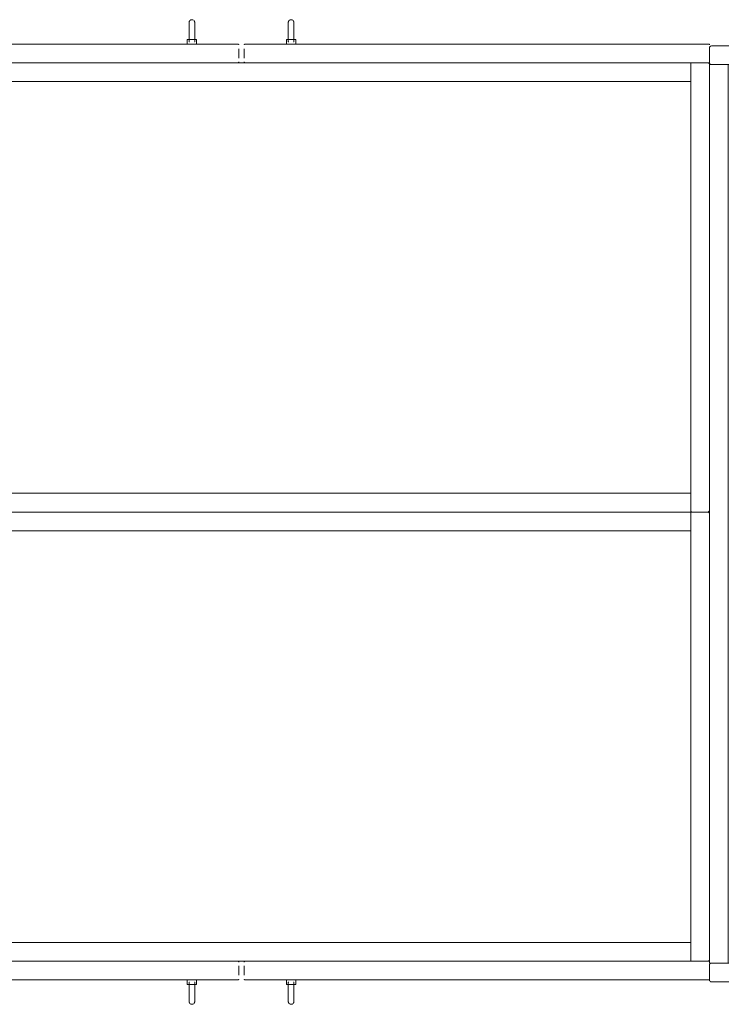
# Model space of a CAD drawing. Header units: millimetres. Extents: x -281 to 121694, y -16481 to 65128.
# Tile 120 of 256: x 19223 to 19973, y 32726 to 33778. Entities that reach past the tile are written whole.
import ezdxf

# ---------------------------------------------------------------- set-up
doc = ezdxf.new("R2010")
doc.units = ezdxf.units.MM
doc.layers.add('A--L5__InstallatiesW', color=7, linetype='Continuous', lineweight=5)
doc.layers.add('A--L8__LosseInventaris', color=1, linetype='Continuous', lineweight=5)

# ---------------------------------------------------------------- blocks, each defined once
blk = doc.blocks.new('NLRS_82_FU_UN__veiligheid_ kast_gen_kad - kast dxbxh 1000x500x2000-53309216-L_80_ 13')
at = {"layer": 'A--L5__InstallatiesW'}
for p, q in [((-455.3, 47), (-455.3, -429)), ((-437.3, 49), (-453.3, 49)), ((524.7, 49), (-435.3, 49)), ((-435.3, 49), (-435.3, 29)), ((-435.3, -429), (-435.3, 47)), ((524.7, 29), (524.7, 49)), ((524.7, 47), (524.7, -429)), ((542.7, 49), (526.7, 49)), ((544.7, -429), (544.7, 47)), ((524.7, 29), (-435.3, 29)), ((-435.3, 29), (-435.3, -411)), ((-435.3, 29), (524.7, 29)), ((524.7, -411), (524.7, 29)), ((-435.3, -411), (524.7, -411)), ((-435.3, -411), (-435.3, -431)), ((-433.3, -411), (-433.8, -411)), ((-433.3, -411), (522.7, -411)), ((523.2, -411), (522.7, -411)), ((524.7, -431), (524.7, -411)), ((-453.3, -431), (-454.5, -431)), ((-453.3, -431), (-437.3, -431)), ((-435, -431), (-437.3, -431)), ((-435.3, -429), (-435.3, -431)), ((-435.3, -431), (-433.3, -431)), ((522.7, -431), (-433.3, -431)), ((522.7, -431), (524.7, -431)), ((526.7, -431), (524.4, -431)), ((524.7, -431), (524.7, -429)), ((526.7, -431), (542.7, -431)), ((543.9, -431), (542.7, -431)), ((-455.3, -436), (-455.3, -446)), ((41.7, -446), (41.7, -436)), ((47.7, -436), (47.7, -446)), ((544.7, -446), (544.7, -436)), ((-454.5, -451), (40.9, -451)), ((48.5, -451), (543.9, -451))]:
    blk.add_line(p, q, dxfattribs=at)
at = {"layer": 'A--L5__InstallatiesW', "flags": 128}
for points in [[(-455.3, -431.8), (-455.3, -431.8), (-455.3, -431.7), (-455.3, -431.7), (-455.3, -431.7), (-455.3, -431.6), (-455.3, -431.6), (-455.3, -431.6), (-455.3, -431.5), (-455.2, -431.5), (-455.2, -431.5), (-455.2, -431.5), (-455.2, -431.4), (-455.2, -431.4), (-455.2, -431.4), (-455.2, -431.3), (-455.1, -431.3), (-455.1, -431.3), (-455.1, -431.3), (-455.1, -431.2), (-455.1, -431.2), (-455, -431.2), (-455, -431.2), (-455, -431.2), (-455, -431.1), (-454.9, -431.1), (-454.9, -431.1), (-454.9, -431.1), (-454.8, -431.1), (-454.8, -431.1), (-454.8, -431.1), (-454.8, -431), (-454.7, -431), (-454.7, -431), (-454.7, -431), (-454.6, -431), (-454.6, -431), (-454.6, -431), (-454.5, -431)], [(41, -431), (41, -431), (41, -431), (41.1, -431), (41.1, -431), (41.1, -431), (41.2, -431), (41.2, -431.1), (41.2, -431.1), (41.2, -431.1), (41.3, -431.1), (41.3, -431.1), (41.3, -431.1), (41.4, -431.1), (41.4, -431.2), (41.4, -431.2), (41.4, -431.2), (41.5, -431.2), (41.5, -431.2), (41.5, -431.3), (41.5, -431.3), (41.5, -431.3), (41.6, -431.3), (41.6, -431.4), (41.6, -431.4), (41.6, -431.4), (41.6, -431.5), (41.6, -431.5), (41.6, -431.5), (41.7, -431.5), (41.7, -431.6), (41.7, -431.6), (41.7, -431.6), (41.7, -431.7), (41.7, -431.7), (41.7, -431.7), (41.7, -431.8), (41.7, -431.8), (41.7, -431.8)], [(47.7, -431.8), (47.7, -431.8), (47.7, -431.7), (47.7, -431.7), (47.7, -431.7), (47.7, -431.6), (47.7, -431.6), (47.7, -431.6), (47.7, -431.5), (47.8, -431.5), (47.8, -431.5), (47.8, -431.5), (47.8, -431.4), (47.8, -431.4), (47.8, -431.4), (47.8, -431.3), (47.9, -431.3), (47.9, -431.3), (47.9, -431.3), (47.9, -431.2), (47.9, -431.2), (48, -431.2), (48, -431.2), (48, -431.2), (48, -431.1), (48.1, -431.1), (48.1, -431.1), (48.1, -431.1), (48.2, -431.1), (48.2, -431.1), (48.2, -431.1), (48.2, -431), (48.3, -431), (48.3, -431), (48.3, -431), (48.4, -431), (48.4, -431), (48.4, -431), (48.5, -431)], [(544, -431), (544, -431), (544, -431), (544.1, -431), (544.1, -431), (544.1, -431), (544.2, -431), (544.2, -431.1), (544.2, -431.1), (544.2, -431.1), (544.3, -431.1), (544.3, -431.1), (544.3, -431.1), (544.4, -431.1), (544.4, -431.2), (544.4, -431.2), (544.4, -431.2), (544.5, -431.2), (544.5, -431.2), (544.5, -431.3), (544.5, -431.3), (544.5, -431.3), (544.6, -431.3), (544.6, -431.4), (544.6, -431.4), (544.6, -431.4), (544.6, -431.5), (544.6, -431.5), (544.6, -431.5), (544.7, -431.5), (544.7, -431.6), (544.7, -431.6), (544.7, -431.6), (544.7, -431.7), (544.7, -431.7), (544.7, -431.7), (544.7, -431.8), (544.7, -431.8), (544.7, -431.8)], [(-454.6, -451), (-454.6, -451), (-454.6, -451), (-454.7, -451), (-454.7, -451), (-454.7, -451), (-454.8, -451), (-454.8, -450.9), (-454.8, -450.9), (-454.8, -450.9), (-454.9, -450.9), (-454.9, -450.9), (-454.9, -450.9), (-455, -450.9), (-455, -450.8), (-455, -450.8), (-455, -450.8), (-455.1, -450.8), (-455.1, -450.8), (-455.1, -450.7), (-455.1, -450.7), (-455.1, -450.7), (-455.2, -450.7), (-455.2, -450.6), (-455.2, -450.6), (-455.2, -450.6), (-455.2, -450.5), (-455.2, -450.5), (-455.2, -450.5), (-455.3, -450.5), (-455.3, -450.4), (-455.3, -450.4), (-455.3, -450.4), (-455.3, -450.3), (-455.3, -450.3), (-455.3, -450.3), (-455.3, -450.2), (-455.3, -450.2), (-455.3, -450.2)], [(41.7, -450.2), (41.7, -450.2), (41.7, -450.3), (41.7, -450.3), (41.7, -450.3), (41.7, -450.4), (41.7, -450.4), (41.7, -450.4), (41.7, -450.5), (41.6, -450.5), (41.6, -450.5), (41.6, -450.5), (41.6, -450.6), (41.6, -450.6), (41.6, -450.6), (41.6, -450.7), (41.5, -450.7), (41.5, -450.7), (41.5, -450.7), (41.5, -450.8), (41.5, -450.8), (41.4, -450.8), (41.4, -450.8), (41.4, -450.8), (41.4, -450.9), (41.3, -450.9), (41.3, -450.9), (41.3, -450.9), (41.2, -450.9), (41.2, -450.9), (41.2, -450.9), (41.2, -451), (41.1, -451), (41.1, -451), (41.1, -451), (41, -451), (41, -451), (41, -451), (40.9, -451)], [(48.4, -451), (48.4, -451), (48.4, -451), (48.3, -451), (48.3, -451), (48.3, -451), (48.2, -451), (48.2, -450.9), (48.2, -450.9), (48.2, -450.9), (48.1, -450.9), (48.1, -450.9), (48.1, -450.9), (48, -450.9), (48, -450.8), (48, -450.8), (48, -450.8), (47.9, -450.8), (47.9, -450.8), (47.9, -450.7), (47.9, -450.7), (47.9, -450.7), (47.8, -450.7), (47.8, -450.6), (47.8, -450.6), (47.8, -450.6), (47.8, -450.5), (47.8, -450.5), (47.8, -450.5), (47.7, -450.5), (47.7, -450.4), (47.7, -450.4), (47.7, -450.4), (47.7, -450.3), (47.7, -450.3), (47.7, -450.3), (47.7, -450.2), (47.7, -450.2), (47.7, -450.2)], [(544.7, -450.2), (544.7, -450.2), (544.7, -450.3), (544.7, -450.3), (544.7, -450.3), (544.7, -450.4), (544.7, -450.4), (544.7, -450.4), (544.7, -450.5), (544.6, -450.5), (544.6, -450.5), (544.6, -450.5), (544.6, -450.6), (544.6, -450.6), (544.6, -450.6), (544.6, -450.7), (544.5, -450.7), (544.5, -450.7), (544.5, -450.7), (544.5, -450.8), (544.5, -450.8), (544.4, -450.8), (544.4, -450.8), (544.4, -450.8), (544.4, -450.9), (544.3, -450.9), (544.3, -450.9), (544.3, -450.9), (544.2, -450.9), (544.2, -450.9), (544.2, -450.9), (544.2, -451), (544.1, -451), (544.1, -451), (544.1, -451), (544, -451), (544, -451), (544, -451), (543.9, -451)]]:
    blk.add_lwpolyline(points, dxfattribs=at)
at = {"layer": 'A--L5__InstallatiesW'}
for centre, start, end in [((-453.3, 47), 90, 180), ((-437.3, 47), 360, 90), ((526.7, 47), 90, 180), ((542.7, 47), 360, 90), ((-453.3, -429), 180, 270), ((-437.3, -429), 270, 360), ((526.7, -429), 180, 270), ((542.7, -429), 270, 0)]:
    blk.add_arc(centre, 2, start, end, dxfattribs=at)
at = {"layer": 'A--L8__LosseInventaris'}
for p, q in [((-13.3, -451), (-13.3, -456)), ((-13.3, -451), (-13.3, -456)), ((-3.3, -456), (-3.3, -451)), ((-3.3, -456), (-3.3, -451)), ((92.7, -451), (92.7, -456)), ((92.7, -451), (92.7, -456)), ((102.7, -456), (102.7, -451)), ((102.7, -456), (102.7, -451)), ((-13.3, -456), (-10.8, -456)), ((-13.3, -456), (-8.3, -456)), ((-11.3, -453.5), (-11.3, -464)), ((-11.3, -453.5), (-11.3, -464)), ((-10.9, -453.5), (-11.3, -453.5)), ((-10.9, -453.5), (-11.3, -453.5)), ((-10.9, -456), (-11.3, -456)), ((-10.9, -456), (-11.3, -456)), ((-8.3, -456), (-3.3, -456)), ((-5.8, -456), (-3.3, -456)), ((-5.3, -453.5), (-5.7, -453.5)), ((-5.3, -453.5), (-5.7, -453.5)), ((-5.3, -456), (-5.7, -456)), ((-5.3, -456), (-5.7, -456)), ((-5.3, -464), (-5.3, -453.5)), ((-5.3, -464), (-5.3, -453.5)), ((92.7, -456), (95.2, -456)), ((92.7, -456), (97.7, -456)), ((94.7, -453.5), (94.7, -464)), ((94.7, -453.5), (94.7, -464)), ((95.1, -453.5), (94.7, -453.5)), ((95.1, -453.5), (94.7, -453.5)), ((95.1, -456), (94.7, -456)), ((95.1, -456), (94.7, -456)), ((97.7, -456), (102.7, -456)), ((100.2, -456), (102.7, -456)), ((100.7, -453.5), (100.3, -453.5)), ((100.7, -453.5), (100.3, -453.5)), ((100.7, -456), (100.3, -456)), ((100.7, -456), (100.3, -456)), ((100.7, -464), (100.7, -453.5)), ((100.7, -464), (100.7, -453.5))]:
    blk.add_line(p, q, dxfattribs=at)
at = {"layer": 'A--L8__LosseInventaris', "flags": 128}
for points in [[(-11.3, -474), (-11.3, -474), (-11.3, -474), (-11.3, -473.9), (-11.3, -473.9), (-11.3, -473.8), (-11.3, -473.7), (-11.3, -473.6), (-11.3, -473.5), (-11.3, -473.4), (-11.3, -473.2), (-11.3, -473), (-11.3, -472.9), (-11.3, -472.7), (-11.3, -472.5), (-11.3, -472.3), (-11.3, -472), (-11.3, -471.8), (-11.3, -471.5), (-11.3, -471.2), (-11.3, -471), (-11.3, -470.7), (-11.3, -470.4), (-11.3, -470.1), (-11.3, -469.7), (-11.3, -469.4), (-11.3, -469.1), (-11.3, -468.7), (-11.3, -468.4), (-11.3, -468), (-11.3, -467.6), (-11.3, -467.2), (-11.3, -466.9), (-11.3, -466.5), (-11.3, -466.1), (-11.3, -465.7), (-11.3, -465.3), (-11.3, -464.9), (-11.3, -464.5), (-11.3, -464.1), (-11.3, -464)], [(-11.3, -464), (-11.3, -464.4), (-11.3, -464.8), (-11.3, -465.2), (-11.3, -465.6), (-11.3, -466), (-11.3, -466.4), (-11.3, -466.8), (-11.3, -467.1), (-11.3, -467.5), (-11.3, -467.9), (-11.3, -468.3), (-11.3, -468.6), (-11.3, -469), (-11.3, -469.3), (-11.3, -469.6), (-11.3, -470), (-11.3, -470.3), (-11.3, -470.6), (-11.3, -470.9), (-11.3, -471.2), (-11.3, -471.4), (-11.3, -471.7), (-11.3, -472), (-11.3, -472.2), (-11.3, -472.4), (-11.3, -472.6), (-11.3, -472.8), (-11.3, -473), (-11.3, -473.2), (-11.3, -473.3), (-11.3, -473.5), (-11.3, -473.6), (-11.3, -473.7), (-11.3, -473.8), (-11.3, -473.9), (-11.3, -473.9), (-11.3, -474), (-11.3, -474), (-11.3, -474)], [(-5.3, -464), (-5.3, -464.4), (-5.3, -464.8), (-5.3, -465.2), (-5.3, -465.6), (-5.3, -466), (-5.3, -466.4), (-5.3, -466.8), (-5.3, -467.1), (-5.3, -467.5), (-5.3, -467.9), (-5.3, -468.3), (-5.3, -468.6), (-5.3, -469), (-5.3, -469.3), (-5.3, -469.6), (-5.3, -470), (-5.3, -470.3), (-5.3, -470.6), (-5.3, -470.9), (-5.3, -471.2), (-5.3, -471.4), (-5.3, -471.7), (-5.3, -472), (-5.3, -472.2), (-5.3, -472.4), (-5.3, -472.6), (-5.3, -472.8), (-5.3, -473), (-5.3, -473.2), (-5.3, -473.3), (-5.3, -473.5), (-5.3, -473.6), (-5.3, -473.7), (-5.3, -473.8), (-5.3, -473.9), (-5.3, -473.9), (-5.3, -474), (-5.3, -474), (-5.3, -474)], [(-5.3, -474), (-5.3, -474), (-5.3, -474), (-5.3, -473.9), (-5.3, -473.9), (-5.3, -473.8), (-5.3, -473.7), (-5.3, -473.6), (-5.3, -473.5), (-5.3, -473.4), (-5.3, -473.2), (-5.3, -473), (-5.3, -472.9), (-5.3, -472.7), (-5.3, -472.5), (-5.3, -472.3), (-5.3, -472), (-5.3, -471.8), (-5.3, -471.5), (-5.3, -471.2), (-5.3, -471), (-5.3, -470.7), (-5.3, -470.4), (-5.3, -470.1), (-5.3, -469.7), (-5.3, -469.4), (-5.3, -469.1), (-5.3, -468.7), (-5.3, -468.4), (-5.3, -468), (-5.3, -467.6), (-5.3, -467.2), (-5.3, -466.9), (-5.3, -466.5), (-5.3, -466.1), (-5.3, -465.7), (-5.3, -465.3), (-5.3, -464.9), (-5.3, -464.5), (-5.3, -464.1), (-5.3, -464)], [(94.7, -474), (94.7, -474), (94.7, -474), (94.7, -473.9), (94.7, -473.9), (94.7, -473.8), (94.7, -473.7), (94.7, -473.6), (94.7, -473.5), (94.7, -473.4), (94.7, -473.2), (94.7, -473), (94.7, -472.9), (94.7, -472.7), (94.7, -472.5), (94.7, -472.3), (94.7, -472), (94.7, -471.8), (94.7, -471.5), (94.7, -471.2), (94.7, -471), (94.7, -470.7), (94.7, -470.4), (94.7, -470.1), (94.7, -469.7), (94.7, -469.4), (94.7, -469.1), (94.7, -468.7), (94.7, -468.4), (94.7, -468), (94.7, -467.6), (94.7, -467.2), (94.7, -466.9), (94.7, -466.5), (94.7, -466.1), (94.7, -465.7), (94.7, -465.3), (94.7, -464.9), (94.7, -464.5), (94.7, -464.1), (94.7, -464)], [(94.7, -464), (94.7, -464.4), (94.7, -464.8), (94.7, -465.2), (94.7, -465.6), (94.7, -466), (94.7, -466.4), (94.7, -466.8), (94.7, -467.1), (94.7, -467.5), (94.7, -467.9), (94.7, -468.3), (94.7, -468.6), (94.7, -469), (94.7, -469.3), (94.7, -469.6), (94.7, -470), (94.7, -470.3), (94.7, -470.6), (94.7, -470.9), (94.7, -471.2), (94.7, -471.4), (94.7, -471.7), (94.7, -472), (94.7, -472.2), (94.7, -472.4), (94.7, -472.6), (94.7, -472.8), (94.7, -473), (94.7, -473.2), (94.7, -473.3), (94.7, -473.5), (94.7, -473.6), (94.7, -473.7), (94.7, -473.8), (94.7, -473.9), (94.7, -473.9), (94.7, -474), (94.7, -474), (94.7, -474)], [(100.7, -464), (100.7, -464.4), (100.7, -464.8), (100.7, -465.2), (100.7, -465.6), (100.7, -466), (100.7, -466.4), (100.7, -466.8), (100.7, -467.1), (100.7, -467.5), (100.7, -467.9), (100.7, -468.3), (100.7, -468.6), (100.7, -469), (100.7, -469.3), (100.7, -469.6), (100.7, -470), (100.7, -470.3), (100.7, -470.6), (100.7, -470.9), (100.7, -471.2), (100.7, -471.4), (100.7, -471.7), (100.7, -472), (100.7, -472.2), (100.7, -472.4), (100.7, -472.6), (100.7, -472.8), (100.7, -473), (100.7, -473.2), (100.7, -473.3), (100.7, -473.5), (100.7, -473.6), (100.7, -473.7), (100.7, -473.8), (100.7, -473.9), (100.7, -473.9), (100.7, -474), (100.7, -474), (100.7, -474)], [(100.7, -474), (100.7, -474), (100.7, -474), (100.7, -473.9), (100.7, -473.9), (100.7, -473.8), (100.7, -473.7), (100.7, -473.6), (100.7, -473.5), (100.7, -473.4), (100.7, -473.2), (100.7, -473), (100.7, -472.9), (100.7, -472.7), (100.7, -472.5), (100.7, -472.3), (100.7, -472), (100.7, -471.8), (100.7, -471.5), (100.7, -471.2), (100.7, -471), (100.7, -470.7), (100.7, -470.4), (100.7, -470.1), (100.7, -469.7), (100.7, -469.4), (100.7, -469.1), (100.7, -468.7), (100.7, -468.4), (100.7, -468), (100.7, -467.6), (100.7, -467.2), (100.7, -466.9), (100.7, -466.5), (100.7, -466.1), (100.7, -465.7), (100.7, -465.3), (100.7, -464.9), (100.7, -464.5), (100.7, -464.1), (100.7, -464)], [(-10.2, -476.3), (-10.3, -476.3), (-10.4, -476.2), (-10.5, -476.1), (-10.5, -476), (-10.6, -475.9), (-10.7, -475.8), (-10.8, -475.7), (-10.8, -475.6), (-10.9, -475.5), (-10.9, -475.4), (-11, -475.3), (-11, -475.2), (-11.1, -475.1), (-11.1, -475), (-11.2, -474.9), (-11.2, -474.7), (-11.2, -474.6), (-11.3, -474.5), (-11.3, -474.4), (-11.3, -474.3), (-11.3, -474.2), (-11.3, -474), (-11.3, -474)], [(-8.3, -477), (-8.4, -477), (-8.5, -477), (-8.7, -477), (-8.8, -477), (-8.9, -476.9), (-9, -476.9), (-9.1, -476.9), (-9.2, -476.8), (-9.4, -476.8), (-9.5, -476.8), (-9.6, -476.7), (-9.7, -476.7)], [(-6.9, -476.6), (-7, -476.7), (-7.1, -476.8), (-7.2, -476.8), (-7.3, -476.8), (-7.4, -476.9), (-7.6, -476.9), (-7.7, -476.9), (-7.8, -477), (-7.9, -477), (-8, -477), (-8.1, -477), (-8.3, -477), (-8.3, -477)], [(-5.3, -474), (-5.3, -474.1), (-5.3, -474.2), (-5.3, -474.4), (-5.3, -474.5), (-5.4, -474.6), (-5.4, -474.7), (-5.4, -474.8), (-5.5, -474.9), (-5.5, -475.1), (-5.5, -475.2), (-5.6, -475.3), (-5.6, -475.4), (-5.7, -475.5), (-5.8, -475.6), (-5.8, -475.7), (-5.9, -475.8), (-6, -475.9), (-6, -476), (-6.1, -476.1), (-6.2, -476.2), (-6.3, -476.2), (-6.4, -476.3)], [(95.8, -476.3), (95.7, -476.3), (95.6, -476.2), (95.5, -476.1), (95.5, -476), (95.4, -475.9), (95.3, -475.8), (95.2, -475.7), (95.2, -475.6), (95.1, -475.5), (95.1, -475.4), (95, -475.3), (95, -475.2), (94.9, -475.1), (94.9, -475), (94.8, -474.9), (94.8, -474.7), (94.8, -474.6), (94.7, -474.5), (94.7, -474.4), (94.7, -474.3), (94.7, -474.2), (94.7, -474), (94.7, -474)], [(97.7, -477), (97.6, -477), (97.5, -477), (97.3, -477), (97.2, -477), (97.1, -476.9), (97, -476.9), (96.9, -476.9), (96.8, -476.8), (96.6, -476.8), (96.5, -476.8), (96.4, -476.7), (96.3, -476.7)], [(99.1, -476.6), (99, -476.7), (98.9, -476.8), (98.8, -476.8), (98.7, -476.8), (98.6, -476.9), (98.4, -476.9), (98.3, -476.9), (98.2, -477), (98.1, -477), (98, -477), (97.9, -477), (97.7, -477), (97.7, -477)], [(100.7, -474), (100.7, -474.1), (100.7, -474.2), (100.7, -474.4), (100.7, -474.5), (100.6, -474.6), (100.6, -474.7), (100.6, -474.8), (100.5, -474.9), (100.5, -475.1), (100.5, -475.2), (100.4, -475.3), (100.4, -475.4), (100.3, -475.5), (100.2, -475.6), (100.2, -475.7), (100.1, -475.8), (100, -475.9), (100, -476), (99.9, -476.1), (99.8, -476.2), (99.7, -476.2), (99.6, -476.3)]]:
    blk.add_lwpolyline(points, dxfattribs=at)
blk = doc.blocks.new('NLRS_82_FU_UN__veiligheid_ kast_gen_kad - kast dxbxh 1000x500x2000-V405-L_80_ 13')
at = {"layer": 'A--L5__InstallatiesW'}
for p, q in [((-455.3, 47), (-455.3, -429)), ((-437.3, 49), (-453.3, 49)), ((524.7, 49), (-435.3, 49)), ((-435.3, 49), (-435.3, 29)), ((-435.3, -429), (-435.3, 47)), ((524.7, 29), (-435.3, 29)), ((-435.3, 29), (-435.3, -411)), ((-435.3, 29), (524.7, 29)), ((-435.3, -411), (524.7, -411)), ((-435.3, -411), (-435.3, -431)), ((-433.3, -411), (-433.8, -411)), ((-433.3, -411), (522.7, -411)), ((-453.3, -431), (-454.5, -431)), ((-453.3, -431), (-437.3, -431)), ((-435, -431), (-437.3, -431)), ((-435.3, -429), (-435.3, -431)), ((-435.3, -431), (-433.3, -431)), ((522.7, -431), (-433.3, -431)), ((41.7, -446), (41.7, -436)), ((47.7, -436), (47.7, -446)), ((-454.5, -451), (40.9, -451)), ((48.5, -451), (543.9, -451))]:
    blk.add_line(p, q, dxfattribs=at)
at = {"layer": 'A--L5__InstallatiesW', "flags": 128}
for points in [[(-455.2, -431.5), (-455.2, -431.5), (-455.2, -431.5), (-455.2, -431.4), (-455.2, -431.4), (-455.2, -431.4), (-455.2, -431.3), (-455.1, -431.3), (-455.1, -431.3), (-455.1, -431.3), (-455.1, -431.2), (-455.1, -431.2), (-455, -431.2), (-455, -431.2), (-455, -431.2), (-455, -431.1), (-454.9, -431.1), (-454.9, -431.1), (-454.9, -431.1), (-454.8, -431.1), (-454.8, -431.1), (-454.8, -431.1), (-454.8, -431), (-454.7, -431), (-454.7, -431), (-454.7, -431), (-454.6, -431), (-454.6, -431), (-454.6, -431), (-454.5, -431)], [(41, -431), (41, -431), (41, -431), (41.1, -431), (41.1, -431), (41.1, -431), (41.2, -431), (41.2, -431.1), (41.2, -431.1), (41.2, -431.1), (41.3, -431.1), (41.3, -431.1), (41.3, -431.1), (41.4, -431.1), (41.4, -431.2), (41.4, -431.2), (41.4, -431.2), (41.5, -431.2), (41.5, -431.2), (41.5, -431.3), (41.5, -431.3), (41.5, -431.3), (41.6, -431.3), (41.6, -431.4), (41.6, -431.4), (41.6, -431.4), (41.6, -431.5), (41.6, -431.5), (41.6, -431.5), (41.7, -431.5), (41.7, -431.6), (41.7, -431.6), (41.7, -431.6), (41.7, -431.7), (41.7, -431.7), (41.7, -431.7), (41.7, -431.8), (41.7, -431.8), (41.7, -431.8)], [(47.7, -431.8), (47.7, -431.8), (47.7, -431.7), (47.7, -431.7), (47.7, -431.7), (47.7, -431.6), (47.7, -431.6), (47.7, -431.6), (47.7, -431.5), (47.8, -431.5), (47.8, -431.5), (47.8, -431.5), (47.8, -431.4), (47.8, -431.4), (47.8, -431.4), (47.8, -431.3), (47.9, -431.3), (47.9, -431.3), (47.9, -431.3), (47.9, -431.2), (47.9, -431.2), (48, -431.2), (48, -431.2), (48, -431.2), (48, -431.1), (48.1, -431.1), (48.1, -431.1), (48.1, -431.1), (48.2, -431.1), (48.2, -431.1), (48.2, -431.1), (48.2, -431), (48.3, -431), (48.3, -431), (48.3, -431), (48.4, -431), (48.4, -431), (48.4, -431), (48.5, -431)], [(-454.6, -451), (-454.6, -451), (-454.6, -451), (-454.7, -451), (-454.7, -451), (-454.7, -451), (-454.8, -451), (-454.8, -450.9), (-454.8, -450.9), (-454.8, -450.9), (-454.9, -450.9), (-454.9, -450.9), (-454.9, -450.9), (-455, -450.9), (-455, -450.8), (-455, -450.8), (-455, -450.8), (-455.1, -450.8), (-455.1, -450.8), (-455.1, -450.7), (-455.1, -450.7), (-455.1, -450.7), (-455.2, -450.7), (-455.2, -450.6), (-455.2, -450.6), (-455.2, -450.6), (-455.2, -450.5), (-455.2, -450.5), (-455.2, -450.5), (-455.3, -450.5), (-455.3, -450.4), (-455.3, -450.4), (-455.3, -450.4), (-455.3, -450.3), (-455.3, -450.3), (-455.3, -450.3), (-455.3, -450.2), (-455.3, -450.2), (-455.3, -450.2)], [(41.7, -450.2), (41.7, -450.2), (41.7, -450.3), (41.7, -450.3), (41.7, -450.3), (41.7, -450.4), (41.7, -450.4), (41.7, -450.4), (41.7, -450.5), (41.6, -450.5), (41.6, -450.5), (41.6, -450.5), (41.6, -450.6), (41.6, -450.6), (41.6, -450.6), (41.6, -450.7), (41.5, -450.7), (41.5, -450.7), (41.5, -450.7), (41.5, -450.8), (41.5, -450.8), (41.4, -450.8), (41.4, -450.8), (41.4, -450.8), (41.4, -450.9), (41.3, -450.9), (41.3, -450.9), (41.3, -450.9), (41.2, -450.9), (41.2, -450.9), (41.2, -450.9), (41.2, -451), (41.1, -451), (41.1, -451), (41.1, -451), (41, -451), (41, -451), (41, -451), (40.9, -451)], [(48.4, -451), (48.4, -451), (48.4, -451), (48.3, -451), (48.3, -451), (48.3, -451), (48.2, -451), (48.2, -450.9), (48.2, -450.9), (48.2, -450.9), (48.1, -450.9), (48.1, -450.9), (48.1, -450.9), (48, -450.9), (48, -450.8), (48, -450.8), (48, -450.8), (47.9, -450.8), (47.9, -450.8), (47.9, -450.7), (47.9, -450.7), (47.9, -450.7), (47.8, -450.7), (47.8, -450.6), (47.8, -450.6), (47.8, -450.6), (47.8, -450.5), (47.8, -450.5), (47.8, -450.5), (47.7, -450.5), (47.7, -450.4), (47.7, -450.4), (47.7, -450.4), (47.7, -450.3), (47.7, -450.3), (47.7, -450.3), (47.7, -450.2), (47.7, -450.2), (47.7, -450.2)]]:
    blk.add_lwpolyline(points, dxfattribs=at)
at = {"layer": 'A--L5__InstallatiesW'}
for centre, start, end in [((-453.3, 47), 90, 180), ((-437.3, 47), 360, 90), ((-453.3, -429), 180, 270), ((-437.3, -429), 270, 360)]:
    blk.add_arc(centre, 2, start, end, dxfattribs=at)
at = {"layer": 'A--L8__LosseInventaris'}
for p, q in [((-13.3, -451), (-13.3, -456)), ((-13.3, -451), (-13.3, -456)), ((-3.3, -456), (-3.3, -451)), ((-3.3, -456), (-3.3, -451)), ((92.7, -451), (92.7, -456)), ((92.7, -451), (92.7, -456)), ((102.7, -456), (102.7, -451)), ((102.7, -456), (102.7, -451)), ((-13.3, -456), (-10.8, -456)), ((-13.3, -456), (-8.3, -456)), ((-11.3, -453.5), (-11.3, -464)), ((-11.3, -453.5), (-11.3, -464)), ((-10.9, -453.5), (-11.3, -453.5)), ((-10.9, -453.5), (-11.3, -453.5)), ((-10.9, -456), (-11.3, -456)), ((-10.9, -456), (-11.3, -456)), ((-8.3, -456), (-3.3, -456)), ((-5.8, -456), (-3.3, -456)), ((-5.3, -453.5), (-5.7, -453.5)), ((-5.3, -453.5), (-5.7, -453.5)), ((-5.3, -456), (-5.7, -456)), ((-5.3, -456), (-5.7, -456)), ((-5.3, -464), (-5.3, -453.5)), ((-5.3, -464), (-5.3, -453.5)), ((92.7, -456), (95.2, -456)), ((92.7, -456), (97.7, -456)), ((94.7, -453.5), (94.7, -464)), ((94.7, -453.5), (94.7, -464)), ((95.1, -453.5), (94.7, -453.5)), ((95.1, -453.5), (94.7, -453.5)), ((95.1, -456), (94.7, -456)), ((95.1, -456), (94.7, -456)), ((97.7, -456), (102.7, -456)), ((100.2, -456), (102.7, -456)), ((100.7, -453.5), (100.3, -453.5)), ((100.7, -453.5), (100.3, -453.5)), ((100.7, -456), (100.3, -456)), ((100.7, -456), (100.3, -456)), ((100.7, -464), (100.7, -453.5)), ((100.7, -464), (100.7, -453.5))]:
    blk.add_line(p, q, dxfattribs=at)
at = {"layer": 'A--L8__LosseInventaris', "flags": 128}
for points in [[(-11.3, -474), (-11.3, -474), (-11.3, -474), (-11.3, -473.9), (-11.3, -473.9), (-11.3, -473.8), (-11.3, -473.7), (-11.3, -473.6), (-11.3, -473.5), (-11.3, -473.4), (-11.3, -473.2), (-11.3, -473), (-11.3, -472.9), (-11.3, -472.7), (-11.3, -472.5), (-11.3, -472.3), (-11.3, -472), (-11.3, -471.8), (-11.3, -471.5), (-11.3, -471.2), (-11.3, -471), (-11.3, -470.7), (-11.3, -470.4), (-11.3, -470.1), (-11.3, -469.7), (-11.3, -469.4), (-11.3, -469.1), (-11.3, -468.7), (-11.3, -468.4), (-11.3, -468), (-11.3, -467.6), (-11.3, -467.2), (-11.3, -466.9), (-11.3, -466.5), (-11.3, -466.1), (-11.3, -465.7), (-11.3, -465.3), (-11.3, -464.9), (-11.3, -464.5), (-11.3, -464.1), (-11.3, -464)], [(-11.3, -464), (-11.3, -464.4), (-11.3, -464.8), (-11.3, -465.2), (-11.3, -465.6), (-11.3, -466), (-11.3, -466.4), (-11.3, -466.8), (-11.3, -467.1), (-11.3, -467.5), (-11.3, -467.9), (-11.3, -468.3), (-11.3, -468.6), (-11.3, -469), (-11.3, -469.3), (-11.3, -469.6), (-11.3, -470), (-11.3, -470.3), (-11.3, -470.6), (-11.3, -470.9), (-11.3, -471.2), (-11.3, -471.4), (-11.3, -471.7), (-11.3, -472), (-11.3, -472.2), (-11.3, -472.4), (-11.3, -472.6), (-11.3, -472.8), (-11.3, -473), (-11.3, -473.2), (-11.3, -473.3), (-11.3, -473.5), (-11.3, -473.6), (-11.3, -473.7), (-11.3, -473.8), (-11.3, -473.9), (-11.3, -473.9), (-11.3, -474), (-11.3, -474), (-11.3, -474)], [(-5.3, -464), (-5.3, -464.4), (-5.3, -464.8), (-5.3, -465.2), (-5.3, -465.6), (-5.3, -466), (-5.3, -466.4), (-5.3, -466.8), (-5.3, -467.1), (-5.3, -467.5), (-5.3, -467.9), (-5.3, -468.3), (-5.3, -468.6), (-5.3, -469), (-5.3, -469.3), (-5.3, -469.6), (-5.3, -470), (-5.3, -470.3), (-5.3, -470.6), (-5.3, -470.9), (-5.3, -471.2), (-5.3, -471.4), (-5.3, -471.7), (-5.3, -472), (-5.3, -472.2), (-5.3, -472.4), (-5.3, -472.6), (-5.3, -472.8), (-5.3, -473), (-5.3, -473.2), (-5.3, -473.3), (-5.3, -473.5), (-5.3, -473.6), (-5.3, -473.7), (-5.3, -473.8), (-5.3, -473.9), (-5.3, -473.9), (-5.3, -474), (-5.3, -474), (-5.3, -474)], [(-5.3, -474), (-5.3, -474), (-5.3, -474), (-5.3, -473.9), (-5.3, -473.9), (-5.3, -473.8), (-5.3, -473.7), (-5.3, -473.6), (-5.3, -473.5), (-5.3, -473.4), (-5.3, -473.2), (-5.3, -473), (-5.3, -472.9), (-5.3, -472.7), (-5.3, -472.5), (-5.3, -472.3), (-5.3, -472), (-5.3, -471.8), (-5.3, -471.5), (-5.3, -471.2), (-5.3, -471), (-5.3, -470.7), (-5.3, -470.4), (-5.3, -470.1), (-5.3, -469.7), (-5.3, -469.4), (-5.3, -469.1), (-5.3, -468.7), (-5.3, -468.4), (-5.3, -468), (-5.3, -467.6), (-5.3, -467.2), (-5.3, -466.9), (-5.3, -466.5), (-5.3, -466.1), (-5.3, -465.7), (-5.3, -465.3), (-5.3, -464.9), (-5.3, -464.5), (-5.3, -464.1), (-5.3, -464)], [(94.7, -474), (94.7, -474), (94.7, -474), (94.7, -473.9), (94.7, -473.9), (94.7, -473.8), (94.7, -473.7), (94.7, -473.6), (94.7, -473.5), (94.7, -473.4), (94.7, -473.2), (94.7, -473), (94.7, -472.9), (94.7, -472.7), (94.7, -472.5), (94.7, -472.3), (94.7, -472), (94.7, -471.8), (94.7, -471.5), (94.7, -471.2), (94.7, -471), (94.7, -470.7), (94.7, -470.4), (94.7, -470.1), (94.7, -469.7), (94.7, -469.4), (94.7, -469.1), (94.7, -468.7), (94.7, -468.4), (94.7, -468), (94.7, -467.6), (94.7, -467.2), (94.7, -466.9), (94.7, -466.5), (94.7, -466.1), (94.7, -465.7), (94.7, -465.3), (94.7, -464.9), (94.7, -464.5), (94.7, -464.1), (94.7, -464)], [(94.7, -464), (94.7, -464.4), (94.7, -464.8), (94.7, -465.2), (94.7, -465.6), (94.7, -466), (94.7, -466.4), (94.7, -466.8), (94.7, -467.1), (94.7, -467.5), (94.7, -467.9), (94.7, -468.3), (94.7, -468.6), (94.7, -469), (94.7, -469.3), (94.7, -469.6), (94.7, -470), (94.7, -470.3), (94.7, -470.6), (94.7, -470.9), (94.7, -471.2), (94.7, -471.4), (94.7, -471.7), (94.7, -472), (94.7, -472.2), (94.7, -472.4), (94.7, -472.6), (94.7, -472.8), (94.7, -473), (94.7, -473.2), (94.7, -473.3), (94.7, -473.5), (94.7, -473.6), (94.7, -473.7), (94.7, -473.8), (94.7, -473.9), (94.7, -473.9), (94.7, -474), (94.7, -474), (94.7, -474)], [(100.7, -464), (100.7, -464.4), (100.7, -464.8), (100.7, -465.2), (100.7, -465.6), (100.7, -466), (100.7, -466.4), (100.7, -466.8), (100.7, -467.1), (100.7, -467.5), (100.7, -467.9), (100.7, -468.3), (100.7, -468.6), (100.7, -469), (100.7, -469.3), (100.7, -469.6), (100.7, -470), (100.7, -470.3), (100.7, -470.6), (100.7, -470.9), (100.7, -471.2), (100.7, -471.4), (100.7, -471.7), (100.7, -472), (100.7, -472.2), (100.7, -472.4), (100.7, -472.6), (100.7, -472.8), (100.7, -473), (100.7, -473.2), (100.7, -473.3), (100.7, -473.5), (100.7, -473.6), (100.7, -473.7), (100.7, -473.8), (100.7, -473.9), (100.7, -473.9), (100.7, -474), (100.7, -474), (100.7, -474)], [(100.7, -474), (100.7, -474), (100.7, -474), (100.7, -473.9), (100.7, -473.9), (100.7, -473.8), (100.7, -473.7), (100.7, -473.6), (100.7, -473.5), (100.7, -473.4), (100.7, -473.2), (100.7, -473), (100.7, -472.9), (100.7, -472.7), (100.7, -472.5), (100.7, -472.3), (100.7, -472), (100.7, -471.8), (100.7, -471.5), (100.7, -471.2), (100.7, -471), (100.7, -470.7), (100.7, -470.4), (100.7, -470.1), (100.7, -469.7), (100.7, -469.4), (100.7, -469.1), (100.7, -468.7), (100.7, -468.4), (100.7, -468), (100.7, -467.6), (100.7, -467.2), (100.7, -466.9), (100.7, -466.5), (100.7, -466.1), (100.7, -465.7), (100.7, -465.3), (100.7, -464.9), (100.7, -464.5), (100.7, -464.1), (100.7, -464)], [(-10.2, -476.3), (-10.3, -476.3), (-10.4, -476.2), (-10.5, -476.1), (-10.5, -476), (-10.6, -475.9), (-10.7, -475.8), (-10.8, -475.7), (-10.8, -475.6), (-10.9, -475.5), (-10.9, -475.4), (-11, -475.3), (-11, -475.2), (-11.1, -475.1), (-11.1, -475), (-11.2, -474.9), (-11.2, -474.7), (-11.2, -474.6), (-11.3, -474.5), (-11.3, -474.4), (-11.3, -474.3), (-11.3, -474.2), (-11.3, -474), (-11.3, -474)], [(-8.3, -477), (-8.4, -477), (-8.5, -477), (-8.7, -477), (-8.8, -477), (-8.9, -476.9), (-9, -476.9), (-9.1, -476.9), (-9.2, -476.8), (-9.4, -476.8), (-9.5, -476.8), (-9.6, -476.7), (-9.7, -476.7)], [(-6.9, -476.6), (-7, -476.7), (-7.1, -476.8), (-7.2, -476.8), (-7.3, -476.8), (-7.4, -476.9), (-7.6, -476.9), (-7.7, -476.9), (-7.8, -477), (-7.9, -477), (-8, -477), (-8.1, -477), (-8.3, -477), (-8.3, -477)], [(-5.3, -474), (-5.3, -474.1), (-5.3, -474.2), (-5.3, -474.4), (-5.3, -474.5), (-5.4, -474.6), (-5.4, -474.7), (-5.4, -474.8), (-5.5, -474.9), (-5.5, -475.1), (-5.5, -475.2), (-5.6, -475.3), (-5.6, -475.4), (-5.7, -475.5), (-5.8, -475.6), (-5.8, -475.7), (-5.9, -475.8), (-6, -475.9), (-6, -476), (-6.1, -476.1), (-6.2, -476.2), (-6.3, -476.2), (-6.4, -476.3)], [(95.8, -476.3), (95.7, -476.3), (95.6, -476.2), (95.5, -476.1), (95.5, -476), (95.4, -475.9), (95.3, -475.8), (95.2, -475.7), (95.2, -475.6), (95.1, -475.5), (95.1, -475.4), (95, -475.3), (95, -475.2), (94.9, -475.1), (94.9, -475), (94.8, -474.9), (94.8, -474.7), (94.8, -474.6), (94.7, -474.5), (94.7, -474.4), (94.7, -474.3), (94.7, -474.2), (94.7, -474), (94.7, -474)], [(97.7, -477), (97.6, -477), (97.5, -477), (97.3, -477), (97.2, -477), (97.1, -476.9), (97, -476.9), (96.9, -476.9), (96.8, -476.8), (96.6, -476.8), (96.5, -476.8), (96.4, -476.7), (96.3, -476.7)], [(99.1, -476.6), (99, -476.7), (98.9, -476.8), (98.8, -476.8), (98.7, -476.8), (98.6, -476.9), (98.4, -476.9), (98.3, -476.9), (98.2, -477), (98.1, -477), (98, -477), (97.9, -477), (97.7, -477), (97.7, -477)], [(100.7, -474), (100.7, -474.1), (100.7, -474.2), (100.7, -474.4), (100.7, -474.5), (100.6, -474.6), (100.6, -474.7), (100.6, -474.8), (100.5, -474.9), (100.5, -475.1), (100.5, -475.2), (100.4, -475.3), (100.4, -475.4), (100.3, -475.5), (100.2, -475.6), (100.2, -475.7), (100.1, -475.8), (100, -475.9), (100, -476), (99.9, -476.1), (99.8, -476.2), (99.7, -476.2), (99.6, -476.3)]]:
    blk.add_lwpolyline(points, dxfattribs=at)
blk = doc.blocks.new('NLRS_82_FU_UN__veiligheid_ kast_gen_kad - kast dxbxh 1000x500x2000-V406-L_80_ 13')
at = {"layer": 'A--L5__InstallatiesW'}
for p, q in [((524.7, 49), (-435.3, 49)), ((524.7, 29), (524.7, 49)), ((524.7, 47), (524.7, -429)), ((542.7, 49), (526.7, 49)), ((544.7, -429), (544.7, 47)), ((524.7, 29), (-435.3, 29)), ((-435.3, 29), (524.7, 29)), ((524.7, -411), (524.7, 29)), ((-435.3, -411), (524.7, -411)), ((-433.3, -411), (522.7, -411)), ((523.2, -411), (522.7, -411)), ((524.7, -431), (524.7, -411)), ((522.7, -431), (-433.3, -431)), ((522.7, -431), (524.7, -431)), ((526.7, -431), (524.4, -431)), ((524.7, -431), (524.7, -429)), ((526.7, -431), (542.7, -431)), ((543.9, -431), (542.7, -431)), ((41.7, -446), (41.7, -436)), ((47.7, -436), (47.7, -446)), ((-454.5, -451), (40.9, -451)), ((48.5, -451), (543.9, -451))]:
    blk.add_line(p, q, dxfattribs=at)
at = {"layer": 'A--L5__InstallatiesW', "flags": 128}
for points in [[(41, -431), (41, -431), (41, -431), (41.1, -431), (41.1, -431), (41.1, -431), (41.2, -431), (41.2, -431.1), (41.2, -431.1), (41.2, -431.1), (41.3, -431.1), (41.3, -431.1), (41.3, -431.1), (41.4, -431.1), (41.4, -431.2), (41.4, -431.2), (41.4, -431.2), (41.5, -431.2), (41.5, -431.2), (41.5, -431.3), (41.5, -431.3), (41.5, -431.3), (41.6, -431.3), (41.6, -431.4), (41.6, -431.4), (41.6, -431.4), (41.6, -431.5), (41.6, -431.5), (41.6, -431.5), (41.7, -431.5), (41.7, -431.6), (41.7, -431.6), (41.7, -431.6), (41.7, -431.7), (41.7, -431.7), (41.7, -431.7), (41.7, -431.8), (41.7, -431.8), (41.7, -431.8)], [(47.7, -431.8), (47.7, -431.8), (47.7, -431.7), (47.7, -431.7), (47.7, -431.7), (47.7, -431.6), (47.7, -431.6), (47.7, -431.6), (47.7, -431.5), (47.8, -431.5), (47.8, -431.5), (47.8, -431.5), (47.8, -431.4), (47.8, -431.4), (47.8, -431.4), (47.8, -431.3), (47.9, -431.3), (47.9, -431.3), (47.9, -431.3), (47.9, -431.2), (47.9, -431.2), (48, -431.2), (48, -431.2), (48, -431.2), (48, -431.1), (48.1, -431.1), (48.1, -431.1), (48.1, -431.1), (48.2, -431.1), (48.2, -431.1), (48.2, -431.1), (48.2, -431), (48.3, -431), (48.3, -431), (48.3, -431), (48.4, -431), (48.4, -431), (48.4, -431), (48.5, -431)], [(544, -431), (544, -431), (544, -431), (544.1, -431), (544.1, -431), (544.1, -431), (544.2, -431), (544.2, -431.1), (544.2, -431.1), (544.2, -431.1), (544.3, -431.1), (544.3, -431.1), (544.3, -431.1), (544.4, -431.1), (544.4, -431.2), (544.4, -431.2), (544.4, -431.2), (544.5, -431.2), (544.5, -431.2), (544.5, -431.3), (544.5, -431.3), (544.5, -431.3), (544.6, -431.3), (544.6, -431.4), (544.6, -431.4), (544.6, -431.4), (544.6, -431.5), (544.6, -431.5), (544.6, -431.5)], [(41.7, -450.2), (41.7, -450.2), (41.7, -450.3), (41.7, -450.3), (41.7, -450.3), (41.7, -450.4), (41.7, -450.4), (41.7, -450.4), (41.7, -450.5), (41.6, -450.5), (41.6, -450.5), (41.6, -450.5), (41.6, -450.6), (41.6, -450.6), (41.6, -450.6), (41.6, -450.7), (41.5, -450.7), (41.5, -450.7), (41.5, -450.7), (41.5, -450.8), (41.5, -450.8), (41.4, -450.8), (41.4, -450.8), (41.4, -450.8), (41.4, -450.9), (41.3, -450.9), (41.3, -450.9), (41.3, -450.9), (41.2, -450.9), (41.2, -450.9), (41.2, -450.9), (41.2, -451), (41.1, -451), (41.1, -451), (41.1, -451), (41, -451), (41, -451), (41, -451), (40.9, -451)], [(48.4, -451), (48.4, -451), (48.4, -451), (48.3, -451), (48.3, -451), (48.3, -451), (48.2, -451), (48.2, -450.9), (48.2, -450.9), (48.2, -450.9), (48.1, -450.9), (48.1, -450.9), (48.1, -450.9), (48, -450.9), (48, -450.8), (48, -450.8), (48, -450.8), (47.9, -450.8), (47.9, -450.8), (47.9, -450.7), (47.9, -450.7), (47.9, -450.7), (47.8, -450.7), (47.8, -450.6), (47.8, -450.6), (47.8, -450.6), (47.8, -450.5), (47.8, -450.5), (47.8, -450.5), (47.7, -450.5), (47.7, -450.4), (47.7, -450.4), (47.7, -450.4), (47.7, -450.3), (47.7, -450.3), (47.7, -450.3), (47.7, -450.2), (47.7, -450.2), (47.7, -450.2)], [(544.6, -450.5), (544.6, -450.5), (544.6, -450.5), (544.6, -450.6), (544.6, -450.6), (544.6, -450.6), (544.6, -450.7), (544.5, -450.7), (544.5, -450.7), (544.5, -450.7), (544.5, -450.8), (544.5, -450.8), (544.4, -450.8), (544.4, -450.8), (544.4, -450.8), (544.4, -450.9), (544.3, -450.9), (544.3, -450.9), (544.3, -450.9), (544.2, -450.9), (544.2, -450.9), (544.2, -450.9), (544.2, -451), (544.1, -451), (544.1, -451), (544.1, -451), (544, -451), (544, -451), (544, -451), (543.9, -451)]]:
    blk.add_lwpolyline(points, dxfattribs=at)
at = {"layer": 'A--L5__InstallatiesW'}
for centre, start, end in [((526.7, 47), 90, 180), ((542.7, 47), 360, 90), ((526.7, -429), 180, 270), ((542.7, -429), 270, 0)]:
    blk.add_arc(centre, 2, start, end, dxfattribs=at)
at = {"layer": 'A--L8__LosseInventaris'}
for p, q in [((-13.3, -451), (-13.3, -456)), ((-13.3, -451), (-13.3, -456)), ((-3.3, -456), (-3.3, -451)), ((-3.3, -456), (-3.3, -451)), ((92.7, -451), (92.7, -456)), ((92.7, -451), (92.7, -456)), ((102.7, -456), (102.7, -451)), ((102.7, -456), (102.7, -451)), ((-13.3, -456), (-10.8, -456)), ((-13.3, -456), (-8.3, -456)), ((-11.3, -453.5), (-11.3, -464)), ((-11.3, -453.5), (-11.3, -464)), ((-10.9, -453.5), (-11.3, -453.5)), ((-10.9, -453.5), (-11.3, -453.5)), ((-10.9, -456), (-11.3, -456)), ((-10.9, -456), (-11.3, -456)), ((-8.3, -456), (-3.3, -456)), ((-5.8, -456), (-3.3, -456)), ((-5.3, -453.5), (-5.7, -453.5)), ((-5.3, -453.5), (-5.7, -453.5)), ((-5.3, -456), (-5.7, -456)), ((-5.3, -456), (-5.7, -456)), ((-5.3, -464), (-5.3, -453.5)), ((-5.3, -464), (-5.3, -453.5)), ((92.7, -456), (95.2, -456)), ((92.7, -456), (97.7, -456)), ((94.7, -453.5), (94.7, -464)), ((94.7, -453.5), (94.7, -464)), ((95.1, -453.5), (94.7, -453.5)), ((95.1, -453.5), (94.7, -453.5)), ((95.1, -456), (94.7, -456)), ((95.1, -456), (94.7, -456)), ((97.7, -456), (102.7, -456)), ((100.2, -456), (102.7, -456)), ((100.7, -453.5), (100.3, -453.5)), ((100.7, -453.5), (100.3, -453.5)), ((100.7, -456), (100.3, -456)), ((100.7, -456), (100.3, -456)), ((100.7, -464), (100.7, -453.5)), ((100.7, -464), (100.7, -453.5))]:
    blk.add_line(p, q, dxfattribs=at)
at = {"layer": 'A--L8__LosseInventaris', "flags": 128}
for points in [[(-11.3, -474), (-11.3, -474), (-11.3, -474), (-11.3, -473.9), (-11.3, -473.9), (-11.3, -473.8), (-11.3, -473.7), (-11.3, -473.6), (-11.3, -473.5), (-11.3, -473.4), (-11.3, -473.2), (-11.3, -473), (-11.3, -472.9), (-11.3, -472.7), (-11.3, -472.5), (-11.3, -472.3), (-11.3, -472), (-11.3, -471.8), (-11.3, -471.5), (-11.3, -471.2), (-11.3, -471), (-11.3, -470.7), (-11.3, -470.4), (-11.3, -470.1), (-11.3, -469.7), (-11.3, -469.4), (-11.3, -469.1), (-11.3, -468.7), (-11.3, -468.4), (-11.3, -468), (-11.3, -467.6), (-11.3, -467.2), (-11.3, -466.9), (-11.3, -466.5), (-11.3, -466.1), (-11.3, -465.7), (-11.3, -465.3), (-11.3, -464.9), (-11.3, -464.5), (-11.3, -464.1), (-11.3, -464)], [(-11.3, -464), (-11.3, -464.4), (-11.3, -464.8), (-11.3, -465.2), (-11.3, -465.6), (-11.3, -466), (-11.3, -466.4), (-11.3, -466.8), (-11.3, -467.1), (-11.3, -467.5), (-11.3, -467.9), (-11.3, -468.3), (-11.3, -468.6), (-11.3, -469), (-11.3, -469.3), (-11.3, -469.6), (-11.3, -470), (-11.3, -470.3), (-11.3, -470.6), (-11.3, -470.9), (-11.3, -471.2), (-11.3, -471.4), (-11.3, -471.7), (-11.3, -472), (-11.3, -472.2), (-11.3, -472.4), (-11.3, -472.6), (-11.3, -472.8), (-11.3, -473), (-11.3, -473.2), (-11.3, -473.3), (-11.3, -473.5), (-11.3, -473.6), (-11.3, -473.7), (-11.3, -473.8), (-11.3, -473.9), (-11.3, -473.9), (-11.3, -474), (-11.3, -474), (-11.3, -474)], [(-5.3, -464), (-5.3, -464.4), (-5.3, -464.8), (-5.3, -465.2), (-5.3, -465.6), (-5.3, -466), (-5.3, -466.4), (-5.3, -466.8), (-5.3, -467.1), (-5.3, -467.5), (-5.3, -467.9), (-5.3, -468.3), (-5.3, -468.6), (-5.3, -469), (-5.3, -469.3), (-5.3, -469.6), (-5.3, -470), (-5.3, -470.3), (-5.3, -470.6), (-5.3, -470.9), (-5.3, -471.2), (-5.3, -471.4), (-5.3, -471.7), (-5.3, -472), (-5.3, -472.2), (-5.3, -472.4), (-5.3, -472.6), (-5.3, -472.8), (-5.3, -473), (-5.3, -473.2), (-5.3, -473.3), (-5.3, -473.5), (-5.3, -473.6), (-5.3, -473.7), (-5.3, -473.8), (-5.3, -473.9), (-5.3, -473.9), (-5.3, -474), (-5.3, -474), (-5.3, -474)], [(-5.3, -474), (-5.3, -474), (-5.3, -474), (-5.3, -473.9), (-5.3, -473.9), (-5.3, -473.8), (-5.3, -473.7), (-5.3, -473.6), (-5.3, -473.5), (-5.3, -473.4), (-5.3, -473.2), (-5.3, -473), (-5.3, -472.9), (-5.3, -472.7), (-5.3, -472.5), (-5.3, -472.3), (-5.3, -472), (-5.3, -471.8), (-5.3, -471.5), (-5.3, -471.2), (-5.3, -471), (-5.3, -470.7), (-5.3, -470.4), (-5.3, -470.1), (-5.3, -469.7), (-5.3, -469.4), (-5.3, -469.1), (-5.3, -468.7), (-5.3, -468.4), (-5.3, -468), (-5.3, -467.6), (-5.3, -467.2), (-5.3, -466.9), (-5.3, -466.5), (-5.3, -466.1), (-5.3, -465.7), (-5.3, -465.3), (-5.3, -464.9), (-5.3, -464.5), (-5.3, -464.1), (-5.3, -464)], [(94.7, -474), (94.7, -474), (94.7, -474), (94.7, -473.9), (94.7, -473.9), (94.7, -473.8), (94.7, -473.7), (94.7, -473.6), (94.7, -473.5), (94.7, -473.4), (94.7, -473.2), (94.7, -473), (94.7, -472.9), (94.7, -472.7), (94.7, -472.5), (94.7, -472.3), (94.7, -472), (94.7, -471.8), (94.7, -471.5), (94.7, -471.2), (94.7, -471), (94.7, -470.7), (94.7, -470.4), (94.7, -470.1), (94.7, -469.7), (94.7, -469.4), (94.7, -469.1), (94.7, -468.7), (94.7, -468.4), (94.7, -468), (94.7, -467.6), (94.7, -467.2), (94.7, -466.9), (94.7, -466.5), (94.7, -466.1), (94.7, -465.7), (94.7, -465.3), (94.7, -464.9), (94.7, -464.5), (94.7, -464.1), (94.7, -464)], [(94.7, -464), (94.7, -464.4), (94.7, -464.8), (94.7, -465.2), (94.7, -465.6), (94.7, -466), (94.7, -466.4), (94.7, -466.8), (94.7, -467.1), (94.7, -467.5), (94.7, -467.9), (94.7, -468.3), (94.7, -468.6), (94.7, -469), (94.7, -469.3), (94.7, -469.6), (94.7, -470), (94.7, -470.3), (94.7, -470.6), (94.7, -470.9), (94.7, -471.2), (94.7, -471.4), (94.7, -471.7), (94.7, -472), (94.7, -472.2), (94.7, -472.4), (94.7, -472.6), (94.7, -472.8), (94.7, -473), (94.7, -473.2), (94.7, -473.3), (94.7, -473.5), (94.7, -473.6), (94.7, -473.7), (94.7, -473.8), (94.7, -473.9), (94.7, -473.9), (94.7, -474), (94.7, -474), (94.7, -474)], [(100.7, -464), (100.7, -464.4), (100.7, -464.8), (100.7, -465.2), (100.7, -465.6), (100.7, -466), (100.7, -466.4), (100.7, -466.8), (100.7, -467.1), (100.7, -467.5), (100.7, -467.9), (100.7, -468.3), (100.7, -468.6), (100.7, -469), (100.7, -469.3), (100.7, -469.6), (100.7, -470), (100.7, -470.3), (100.7, -470.6), (100.7, -470.9), (100.7, -471.2), (100.7, -471.4), (100.7, -471.7), (100.7, -472), (100.7, -472.2), (100.7, -472.4), (100.7, -472.6), (100.7, -472.8), (100.7, -473), (100.7, -473.2), (100.7, -473.3), (100.7, -473.5), (100.7, -473.6), (100.7, -473.7), (100.7, -473.8), (100.7, -473.9), (100.7, -473.9), (100.7, -474), (100.7, -474), (100.7, -474)], [(100.7, -474), (100.7, -474), (100.7, -474), (100.7, -473.9), (100.7, -473.9), (100.7, -473.8), (100.7, -473.7), (100.7, -473.6), (100.7, -473.5), (100.7, -473.4), (100.7, -473.2), (100.7, -473), (100.7, -472.9), (100.7, -472.7), (100.7, -472.5), (100.7, -472.3), (100.7, -472), (100.7, -471.8), (100.7, -471.5), (100.7, -471.2), (100.7, -471), (100.7, -470.7), (100.7, -470.4), (100.7, -470.1), (100.7, -469.7), (100.7, -469.4), (100.7, -469.1), (100.7, -468.7), (100.7, -468.4), (100.7, -468), (100.7, -467.6), (100.7, -467.2), (100.7, -466.9), (100.7, -466.5), (100.7, -466.1), (100.7, -465.7), (100.7, -465.3), (100.7, -464.9), (100.7, -464.5), (100.7, -464.1), (100.7, -464)], [(-10.2, -476.3), (-10.3, -476.3), (-10.4, -476.2), (-10.5, -476.1), (-10.5, -476), (-10.6, -475.9), (-10.7, -475.8), (-10.8, -475.7), (-10.8, -475.6), (-10.9, -475.5), (-10.9, -475.4), (-11, -475.3), (-11, -475.2), (-11.1, -475.1), (-11.1, -475), (-11.2, -474.9), (-11.2, -474.7), (-11.2, -474.6), (-11.3, -474.5), (-11.3, -474.4), (-11.3, -474.3), (-11.3, -474.2), (-11.3, -474), (-11.3, -474)], [(-8.3, -477), (-8.4, -477), (-8.5, -477), (-8.7, -477), (-8.8, -477), (-8.9, -476.9), (-9, -476.9), (-9.1, -476.9), (-9.2, -476.8), (-9.4, -476.8), (-9.5, -476.8), (-9.6, -476.7), (-9.7, -476.7)], [(-6.9, -476.6), (-7, -476.7), (-7.1, -476.8), (-7.2, -476.8), (-7.3, -476.8), (-7.4, -476.9), (-7.6, -476.9), (-7.7, -476.9), (-7.8, -477), (-7.9, -477), (-8, -477), (-8.1, -477), (-8.3, -477), (-8.3, -477)], [(-5.3, -474), (-5.3, -474.1), (-5.3, -474.2), (-5.3, -474.4), (-5.3, -474.5), (-5.4, -474.6), (-5.4, -474.7), (-5.4, -474.8), (-5.5, -474.9), (-5.5, -475.1), (-5.5, -475.2), (-5.6, -475.3), (-5.6, -475.4), (-5.7, -475.5), (-5.8, -475.6), (-5.8, -475.7), (-5.9, -475.8), (-6, -475.9), (-6, -476), (-6.1, -476.1), (-6.2, -476.2), (-6.3, -476.2), (-6.4, -476.3)], [(95.8, -476.3), (95.7, -476.3), (95.6, -476.2), (95.5, -476.1), (95.5, -476), (95.4, -475.9), (95.3, -475.8), (95.2, -475.7), (95.2, -475.6), (95.1, -475.5), (95.1, -475.4), (95, -475.3), (95, -475.2), (94.9, -475.1), (94.9, -475), (94.8, -474.9), (94.8, -474.7), (94.8, -474.6), (94.7, -474.5), (94.7, -474.4), (94.7, -474.3), (94.7, -474.2), (94.7, -474), (94.7, -474)], [(97.7, -477), (97.6, -477), (97.5, -477), (97.3, -477), (97.2, -477), (97.1, -476.9), (97, -476.9), (96.9, -476.9), (96.8, -476.8), (96.6, -476.8), (96.5, -476.8), (96.4, -476.7), (96.3, -476.7)], [(99.1, -476.6), (99, -476.7), (98.9, -476.8), (98.8, -476.8), (98.7, -476.8), (98.6, -476.9), (98.4, -476.9), (98.3, -476.9), (98.2, -477), (98.1, -477), (98, -477), (97.9, -477), (97.7, -477), (97.7, -477)], [(100.7, -474), (100.7, -474.1), (100.7, -474.2), (100.7, -474.4), (100.7, -474.5), (100.6, -474.6), (100.6, -474.7), (100.6, -474.8), (100.5, -474.9), (100.5, -475.1), (100.5, -475.2), (100.4, -475.3), (100.4, -475.4), (100.3, -475.5), (100.2, -475.6), (100.2, -475.7), (100.1, -475.8), (100, -475.9), (100, -476), (99.9, -476.1), (99.8, -476.2), (99.7, -476.2), (99.6, -476.3)]]:
    blk.add_lwpolyline(points, dxfattribs=at)

msp = doc.modelspace()

# ---------------------------------------------------------------- block references
at = {"layer": 'A--L5__InstallatiesW'}
for name, p, rotation in [('NLRS_82_FU_UN__veiligheid_ kast_gen_kad - kast dxbxh 1000x500x2000-V405-L_80_ 13', (19504.7, 33301), 180), ('NLRS_82_FU_UN__veiligheid_ kast_gen_kad - kast dxbxh 1000x500x2000-53309216-L_80_ 13', (20009, 33205.3), 89.99999999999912)]:
    msp.add_blockref(name, p, dxfattribs=dict(at, rotation=rotation))
msp.add_blockref('NLRS_82_FU_UN__veiligheid_ kast_gen_kad - kast dxbxh 1000x500x2000-V406-L_80_ 13', (19415.3, 33203), dxfattribs=at)

doc.saveas('drawing.dxf')
